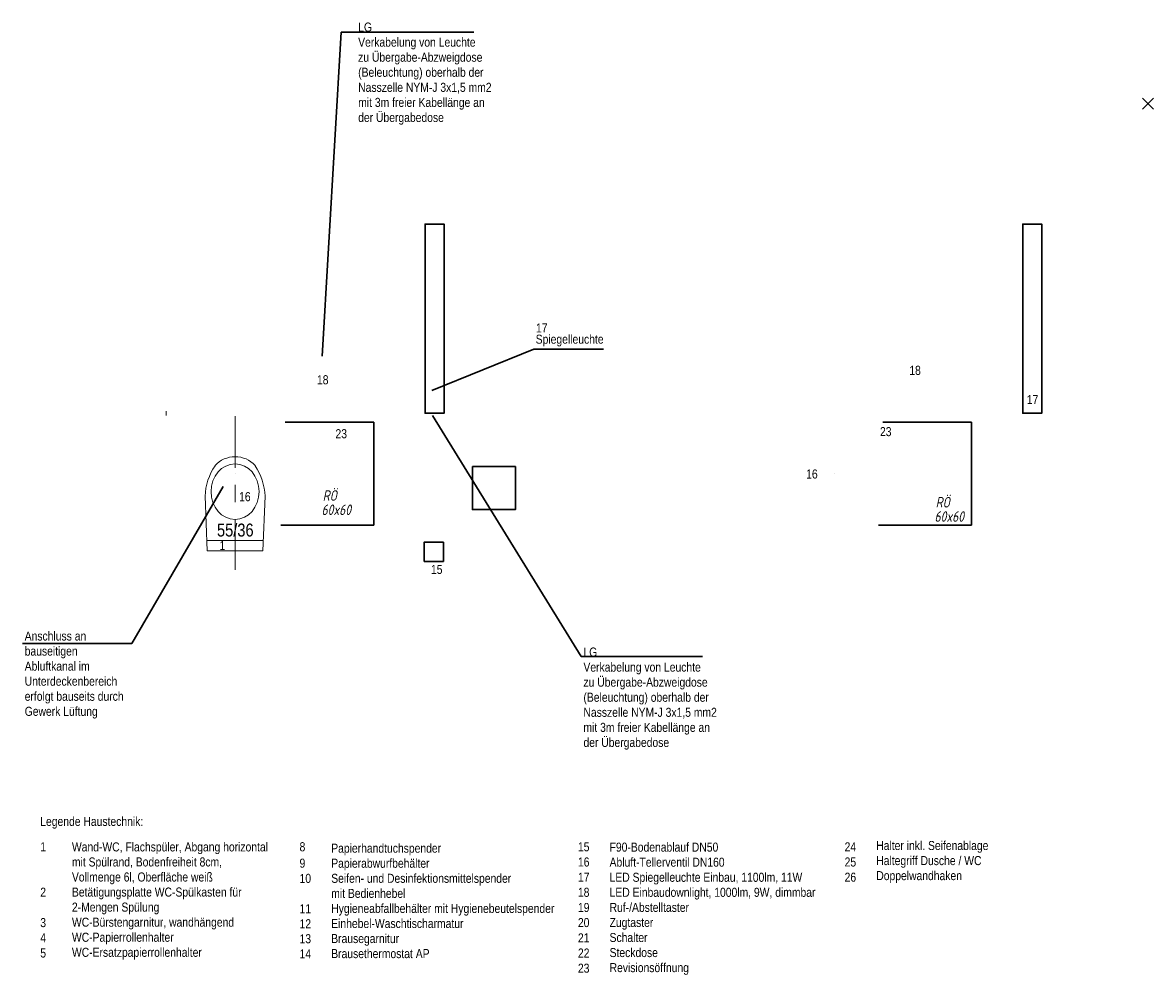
# Model space of a CAD drawing. Header units: metres. Extents: x 6.9 to 46.5, y -75.4 to -38.7.
# Tile 41 of 80: x 17.9 to 24.5, y -44.2 to -38.7. Entities that reach past the tile are written whole.
import ezdxf

# ---------------------------------------------------------------- set-up
doc = ezdxf.new("R2010")
doc.units = ezdxf.units.M
doc.header["$MEASUREMENT"] = 0
for name, pattern in [('DGN Style 2', [1.858454, 1.115072, -0.743382]), ('DGN Style 4', [2.975385, 1.486763, -0.743382, 0.001858, -0.743382]), ('STRICHPUNKT2_S5', [0.45, 0.3, -0.075, 0, -0.075])]:
    doc.linetypes.add(name, pattern=pattern)
for name, color, linetype, lineweight in [('ZWP_EX_BELEUCHTUNG', 7, 'Continuous', 30), ('ZWP_LX_AB_AUSLASS', 52, 'Continuous', 40), ('ZWP_REVIOEFFNUNG', 4, 'DGN Style 2', 30), ('ZWP_SX_2D_OBJEKT', 7, 'Continuous', 30), ('ZWP_SX_TEXT', 7, 'Continuous', 0)]:
    doc.layers.add(name, color=color, linetype=linetype, lineweight=lineweight)
doc.styles.add('ARIALNARROW', font='ARIALN.TTF')
doc.styles.add('ZWP 1 50', font='isocpeui.ttf', dxfattribs={"width": 0.8, "height": 0.125})

# ---------------------------------------------------------------- blocks, each defined once
blk = doc.blocks.new('*U105')
at = {"layer": 'ZWP_SX_TEXT', "color": 7, "linetype": 'Continuous', "lineweight": 30}
for p, q in [((-0.032, 0.032), (0.032, -0.032)), ((-0.032, -0.032), (0.032, 0.032))]:
    blk.add_line(p, q, dxfattribs=at)
blk = doc.blocks.new('OUTLET_1')
at = {"layer": 'ZWP_LX_AB_AUSLASS', "linetype": 'DGN Style 4', "lineweight": 0}
for p, q in [((0, 0, 0.005), (0, 0, 0.015)), ((0, 0), (0, 0, 0.005)), ((0, 0, 0.015), (0, 0, 0.065))]:
    blk.add_line(p, q, dxfattribs=at)
blk = doc.blocks.new('COMPLEXOBJECT_0_1')
at = {"color": 0, "linetype": 'Continuous', "lineweight": 13}
for p, q in [((-97.4462, 26.9732), (-97.7649, 26.9862)), ((-97.5066, 26.6481), (-97.5066, 26.974)), ((-97.4462, 26.9732), (-97.4462, 26.6506)), ((-97.4462, 26.6506), (-97.7649, 26.6375)), ((-98.2587, 26.4119), (-98.2337, 26.4119))]:
    blk.add_line(p, q, dxfattribs=at)
at = {"color": 0, "linetype": 'STRICHPUNKT2_S5', "lineweight": 13}
blk.add_line((-98.23, 26.8119), (-97.3362, 26.8119), dxfattribs=at)
blk.add_line((-98.23, 26.8119), (-97.3362, 26.8119), dxfattribs=at)
at = {"color": 0, "linetype": 'Continuous', "lineweight": 13}
for centre, radius, start, end in [((-97.7505, 26.6432), 0.3433, 92.4047, 123.90482), ((-97.8472, 26.8173), 0.1459, 130.55012, 182.13315), ((-97.8472, 26.8065), 0.1459, 177.86682, 229.44988), ((-97.7505, 26.9806), 0.3433, 236.0956, 267.59547)]:
    blk.add_arc(centre, radius, start, end, dxfattribs=at)
blk.add_ellipse((-97.7909, 26.8119), major_axis=(-0.1618, 0), ratio=0.863636, dxfattribs=at)
at = {"color": 0, "linetype": 'Continuous', "lineweight": 13, "insert": (-97.5293, 26.8133), "char_height": 0.075, "width": 0.251348, "attachment_point": 8, "rotation": 90, "style": 'ARIALNARROW'}
blk.add_mtext('\\H1x;\\W0.99;55/36', dxfattribs=at)

msp = doc.modelspace()

# ---------------------------------------------------------------- linework, layer by layer
at = {"layer": 'ZWP_REVIOEFFNUNG'}
for points in [[(19.9666, -41.5937, 1.3765), (19.9666, -40.9937, 1.3765), (19.3666, -40.9937, 1.3765), (19.3666, -41.5937, 1.3765)], [(23.441, -41.5937, 1.3765), (23.441, -40.9937, 1.3765), (22.841, -40.9937, 1.3765), (22.841, -41.5937, 1.3765)]]:
    msp.add_3dface(points, dxfattribs=at)
at = {"layer": 'ZWP_SX_2D_OBJEKT', "color": 2, "linetype": 'Continuous'}
msp.add_3dface([(20.5395, -41.253, 2.5), (20.7895, -41.253, 2.5), (20.7895, -41.503, 2.5), (20.5395, -41.503, 2.5)], dxfattribs=at)
at = {"layer": 'ZWP_SX_2D_OBJEKT', "color": 7, "linetype": 'Continuous'}
msp.add_3dface([(20.2588, -41.8037, 0.1422), (20.3703, -41.8037, 0.1422), (20.3703, -41.6922, 0.1422), (20.2588, -41.6922, 0.1422)], dxfattribs=at)
at = {"layer": 'ZWP_SX_TEXT', "color": 7, "linetype": 'Continuous', "lineweight": 30}
for p, q in [((19.777, -38.7283, 0.331), (19.6653, -40.6116, 0.331)), ((19.777, -38.7283, 0.331), (20.547, -38.7283, 0.331)), ((20.8968, -40.5698, 0.331), (20.3032, -40.8114, 0.331)), ((21.3012, -40.5698, 0.331), (20.8968, -40.5698, 0.331)), ((21.1712, -42.3565, 0.331), (20.3069, -40.9558, 0.331)), ((18.5587, -42.2804, 0.331), (19.0906, -41.3678, 0.331)), ((17.9246, -42.2804, 0.331), (18.5587, -42.2804, 0.331)), ((21.1712, -42.3565, 0.331), (21.8771, -42.3565, 0.331))]:
    msp.add_line(p, q, dxfattribs=at)

# ---------------------------------------------------------------- block references
at = {"layer": 'ZWP_LX_AB_AUSLASS', "linetype": 'Continuous', "rotation": 270}
for p in [(19.1595, -41.2937, 2.9913), (22.6438, -41.2937, 2.9913)]:
    msp.add_blockref('OUTLET_1', p, dxfattribs=at)
at = {"layer": 'ZWP_SX_2D_OBJEKT', "linetype": 'STRICHPUNKT2_S5', "lineweight": 13, "rotation": 270}
msp.add_blockref('COMPLEXOBJECT_0_1', (-7.6524, -139.1893, 0.7307), dxfattribs=at)
at = {"layer": 'ZWP_SX_TEXT', "color": 7, "linetype": 'Continuous', "lineweight": 30}
msp.add_blockref('*U105', (24.4657, -39.1442), dxfattribs=at)

# ---------------------------------------------------------------- texts
at = {"layer": 'ZWP_REVIOEFFNUNG', "linetype": 'Continuous', "char_height": 0.06125, "attachment_point": 4, "line_spacing_factor": 0.84, "style": 'ZWP 1 50'}
for s, insert in [('\\H1x;\\W0.8;\\C256;RÖ', (19.6692, -41.4208, 0.9551)), ('\\H1x;\\W0.8;\\C256;60x60', (19.6625, -41.5035, 0.9551)), ('\\H1x;\\W0.8;\\C256;RÖ', (23.2323, -41.46, 0.9551)), ('\\H1x;\\W0.8;\\C256;60x60', (23.2256, -41.5428, 0.9551))]:
    msp.add_mtext(s, dxfattribs=dict(at, insert=insert))
at = {"layer": 'ZWP_SX_TEXT', "color": 7, "linetype": 'Continuous', "lineweight": 0, "char_height": 0.0525, "attachment_point": 4, "style": 'ARIALNARROW'}
for s, insert in [('LG\\PVerkabelung von Leuchte\\Pzu Übergabe-Abzweigdose\\P(Beleuchtung) oberhalb der\\PNasszelle NYM-J 3x1,5 mm2\\Pmit 3m freier Kabellänge an\\Pder Übergabedose', (19.8752, -38.9689, 0.8093)), ('17', (20.9087, -40.4471, 0.4783)), ('Spiegelleuchte', (20.9071, -40.5201, 0.4783)), ('18', (23.079, -40.6936, -0.4452)), ('18', (19.6357, -40.7485, 0.4783)), ('17', (23.762, -40.863, 0.4783)), ('23', (22.9086, -41.0498, -0.4452)), ('23', (19.7433, -41.062, 0.4783)), ('16', (22.4794, -41.2961, -0.4452)), ('16', (19.183, -41.4278, 0.4783)), ('1', (19.0692, -41.7108, 0.4783)), ('15', (20.2984, -41.8507, 0.4783)), ('Anschluss an\\Pbauseitigen\\PAbluftkanal im\\PUnterdeckenbereich\\Perfolgt bauseits durch\\PGewerk Lüftung', (17.9367, -42.4641, 0.8093)), ('LG\\PVerkabelung von Leuchte\\Pzu Übergabe-Abzweigdose\\P(Beleuchtung) oberhalb der\\PNasszelle NYM-J 3x1,5 mm2\\Pmit 3m freier Kabellänge an\\Pder Übergabedose', (21.1847, -42.6011, 0.4783)), ('Legende Haustechnik:', (18.0272, -43.3227, 0.4783)), ('1', (18.0272, -43.4625, 0.4783)), ('Wand-WC, Flachspüler, Abgang horizontal \\Pmit Spülrand, Bodenfreiheit 8cm,\\PVollmenge 6l, Oberfläche weiß\\PBetätigungsplatte WC-Spülkasten für \\P2-Mengen Spülung\\PWC-Bürstengarnitur, wandhängend\\PWC-Papierrollenhalter\\PWC-Ersatzpapierrollenhalter\\P', (18.2113, -43.7771, 0.4783)), ('8', (19.5345, -43.4625, 0.4783)), ('Papierhandtuchspender\\PPapierabwurfbehälter\\PSeifen- und Desinfektionsmittelspender\\Pmit Bedienhebel\\PHygieneabfallbehälter mit Hygienebeutelspender\\PEinhebel-Waschtischarmatur\\PBrausegarnitur\\PBrausethermostat AP\\P', (19.7185, -43.7771, 0.4783)), ('15', (21.1527, -43.4625, 0.4783)), ('F90-Bodenablauf DN50\\PAbluft-Tellerventil DN160\\PLED Spiegelleuchte Einbau, 1100lm, 11W\\PLED Einbaudownlight, 1000lm, 9W, dimmbar\\PRuf-/Abstelltaster\\PZugtaster\\PSchalter\\PSteckdose\\PRevisionsöffnung', (21.3367, -43.8223, 0.4783)), ('24', (22.7029, -43.4625, 0.4783)), ('Halter inkl. Seifenablage\\PHaltegriff Dusche / WC\\PDoppelwandhaken', (22.8869, -43.5503, 0.4783)), ('9', (19.5345, -43.5578, 0.4783)), ('16', (21.1527, -43.5509, 0.4783)), ('25', (22.7029, -43.5509, 0.4783)), ('10', (19.5345, -43.6463, 0.4783)), ('17', (21.1527, -43.6393, 0.4783)), ('26', (22.7029, -43.6393, 0.4783)), ('2', (18.0272, -43.7261, 0.4783)), ('18', (21.1527, -43.727, 0.4783)), ('11', (19.5345, -43.8221, 0.4783)), ('19', (21.1527, -43.8154, 0.4783)), ('3', (18.0272, -43.903, 0.4783)), ('12', (19.5345, -43.9096, 0.4783)), ('20', (21.1527, -43.9029, 0.4783)), ('4', (18.0272, -43.9914, 0.4783)), ('13', (19.5345, -43.9971, 0.4783)), ('21', (21.1527, -43.9914, 0.4783)), ('5', (18.0272, -44.0798, 0.4783)), ('14', (19.5345, -44.0846, 0.4783)), ('22', (21.1527, -44.0798, 0.4783)), ('23', (21.1527, -44.1682, 0.4783))]:
    msp.add_mtext(s, dxfattribs=dict(at, insert=insert))

# ---------------------------------------------------------------- meshes
at = {"layer": 'ZWP_EX_BELEUCHTUNG', "linetype": 'Continuous'}
mesh = msp.add_polyface(dxfattribs=at)
corners = [(20.2645, -40.943, 3.0063), (20.2645, -39.843, 3.0063), (20.3745, -40.943, 3.0063), (20.3745, -39.843, 3.0063), (20.2645, -39.843, 3.0703), (20.2645, -40.943, 3.0703), (20.3745, -39.843, 3.0703), (20.3745, -40.943, 3.0703)]
mesh.append_faces([[corners[k] for k in face] for face in [(0, 1, 3, 2), (4, 5, 7, 6), (1, 0, 5, 4), (0, 2, 7, 5), (2, 3, 6, 7), (3, 1, 4, 6)]])
mesh = msp.add_polyface(dxfattribs=at)
corners = [(23.7388, -40.943, 3.0063), (23.7388, -39.843, 3.0063), (23.8488, -40.943, 3.0063), (23.8488, -39.843, 3.0063), (23.7388, -39.843, 3.0703), (23.7388, -40.943, 3.0703), (23.8488, -39.843, 3.0703), (23.8488, -40.943, 3.0703)]
mesh.append_faces([[corners[k] for k in face] for face in [(0, 1, 3, 2), (4, 5, 7, 6), (1, 0, 5, 4), (0, 2, 7, 5), (2, 3, 6, 7), (3, 1, 4, 6)]])

doc.saveas('drawing.dxf')
